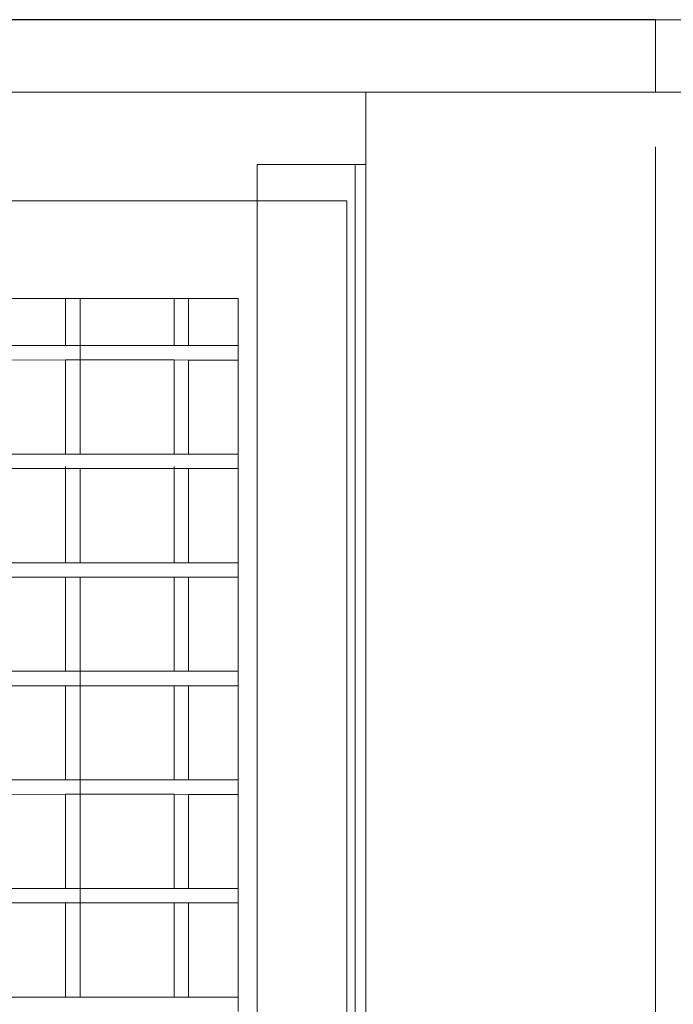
# Model space of a CAD drawing. Header units: millimetres. Extents: x -16331 to -10174, y -4135 to -3584.
# Tile 59 of 256: x -10363.278 to -10362.556, y -4016.08 to -4014.992. Entities that reach past the tile are written whole.
import ezdxf

# ---------------------------------------------------------------- set-up
doc = ezdxf.new("R2010")
doc.units = ezdxf.units.MM
for name, color, linetype, lineweight in [('DI-Elementos externos em vista', 9, 'Continuous', 5), ('IFC-IfcDoor-Contorno', 250, 'Continuous', 5), ('IFC-IfcFurnishingElement-Contorno', 250, 'Continuous', 5), ('IFC-IfcWall-Contorno', 250, 'Continuous', 5), ('IFC-IfcWallStandardCase-Contorno', 250, 'Continuous', 5)]:
    doc.layers.add(name, color=color, linetype=linetype, lineweight=lineweight)

msp = doc.modelspace()

# ---------------------------------------------------------------- linework, layer by layer
at = {"layer": 'DI-Elementos externos em vista'}
for p, q in [((-10362.5755, -4014.9917), (-10364.8559, -4014.9917)), ((-10362.5755, -4014.9918), (-10364.8559, -4014.9918)), ((-10364.3352, -4014.9917), (-10362.5755, -4014.9917)), ((-10362.5755, -4015.0717), (-10362.5755, -4014.9917)), ((-10362.2555, -4014.9918), (-10362.5755, -4014.9918)), ((-10364.8559, -4015.0718), (-10362.8955, -4015.0718)), ((-10362.8955, -4015.0718), (-10362.8955, -4015.1518)), ((-10362.5755, -4015.0718), (-10362.8955, -4015.0718)), ((-10362.8955, -4015.0718), (-10362.5755, -4015.0718)), ((-10362.5359, -4015.0718), (-10362.5755, -4015.0718)), ((-10362.5755, -4015.0718), (-10362.2555, -4015.0718)), ((-10362.5755, -4015.1324), (-10362.5755, -4016.3773)), ((-10362.9075, -4015.1518), (-10363.0155, -4015.1518)), ((-10363.0155, -4015.1518), (-10363.0155, -4017.2718)), ((-10362.8955, -4015.1518), (-10362.9075, -4015.1518)), ((-10362.9075, -4015.1518), (-10362.9075, -4016.8018)), ((-10362.9075, -4015.5918), (-10362.9075, -4015.1518)), ((-10362.8955, -4015.1518), (-10362.8955, -4016.8511)), ((-10362.8955, -4016.8864), (-10362.8955, -4015.1518)), ((-10363.0155, -4015.1918), (-10363.5714, -4015.1918)), ((-10362.9165, -4015.1918), (-10363.0155, -4015.1918)), ((-10362.9165, -4016.4478), (-10362.9165, -4015.1918)), ((-10363.3314, -4015.2998), (-10363.2274, -4015.2998)), ((-10363.2274, -4015.2998), (-10363.2114, -4015.2998)), ((-10363.2274, -4015.2998), (-10363.2274, -4015.3518)), ((-10363.2114, -4015.2998), (-10363.1074, -4015.2998)), ((-10363.2114, -4015.3518), (-10363.2114, -4015.2998)), ((-10363.1074, -4015.2998), (-10363.0914, -4015.2998)), ((-10363.1074, -4015.2998), (-10363.1074, -4015.3518)), ((-10363.0914, -4015.2998), (-10363.0365, -4015.2998)), ((-10363.0914, -4015.3518), (-10363.0914, -4015.2998)), ((-10363.0365, -4015.2998), (-10363.0365, -4015.7278)), ((-10363.2274, -4015.3518), (-10363.2997, -4015.3518)), ((-10363.2114, -4015.3518), (-10363.2274, -4015.3518)), ((-10363.2064, -4015.3518), (-10363.2114, -4015.3518)), ((-10363.2114, -4015.3677), (-10363.2114, -4015.3518)), ((-10363.1074, -4015.3518), (-10363.2064, -4015.3518)), ((-10363.0914, -4015.3518), (-10363.1074, -4015.3518)), ((-10363.059, -4015.3518), (-10363.0914, -4015.3518)), ((-10363.0365, -4015.3518), (-10363.059, -4015.3518)), ((-10363.2997, -4015.3678), (-10363.2274, -4015.3677)), ((-10363.2274, -4015.3677), (-10363.2114, -4015.3677)), ((-10363.2274, -4015.3677), (-10363.2274, -4015.3799)), ((-10363.2114, -4015.3677), (-10363.2064, -4015.3677)), ((-10363.2114, -4015.3799), (-10363.2114, -4015.3677)), ((-10363.2064, -4015.3677), (-10363.1074, -4015.3677)), ((-10363.1074, -4015.3677), (-10363.0914, -4015.3678)), ((-10363.1074, -4015.3677), (-10363.1074, -4015.3799)), ((-10363.0914, -4015.3678), (-10363.059, -4015.3678)), ((-10363.0914, -4015.3799), (-10363.0914, -4015.3678)), ((-10363.059, -4015.3678), (-10363.0365, -4015.3678)), ((-10363.2274, -4015.3799), (-10363.2274, -4015.4718)), ((-10363.2114, -4015.4718), (-10363.2114, -4015.3799)), ((-10363.1074, -4015.3799), (-10363.1074, -4015.4718)), ((-10363.0914, -4015.4718), (-10363.0914, -4015.3799)), ((-10363.2274, -4015.4718), (-10363.2997, -4015.4718)), ((-10363.2114, -4015.4718), (-10363.2274, -4015.4718)), ((-10363.2064, -4015.4718), (-10363.2114, -4015.4718)), ((-10363.1074, -4015.4718), (-10363.2064, -4015.4718)), ((-10363.0914, -4015.4718), (-10363.1074, -4015.4718)), ((-10363.059, -4015.4718), (-10363.0914, -4015.4718)), ((-10363.0365, -4015.4718), (-10363.059, -4015.4718)), ((-10363.2997, -4015.4878), (-10363.2274, -4015.4877)), ((-10363.2274, -4015.4856), (-10363.2274, -4015.5845)), ((-10363.2274, -4015.4877), (-10363.2114, -4015.4877)), ((-10363.2114, -4015.4877), (-10363.2064, -4015.4877)), ((-10363.2114, -4015.5774), (-10363.2114, -4015.4877)), ((-10363.2064, -4015.4877), (-10363.1074, -4015.4877)), ((-10363.1074, -4015.4856), (-10363.1074, -4015.5845)), ((-10363.1074, -4015.4877), (-10363.0914, -4015.4878)), ((-10363.0914, -4015.4878), (-10363.059, -4015.4878)), ((-10363.0914, -4015.5774), (-10363.0914, -4015.4878)), ((-10363.059, -4015.4878), (-10363.0365, -4015.4878)), ((-10363.2114, -4015.5918), (-10363.2114, -4015.5774)), ((-10363.0914, -4015.5918), (-10363.0914, -4015.5774)), ((-10363.2274, -4015.5918), (-10363.2997, -4015.5918)), ((-10363.2274, -4015.5845), (-10363.2274, -4015.5918)), ((-10363.2114, -4015.5918), (-10363.2274, -4015.5918)), ((-10363.2064, -4015.5918), (-10363.2114, -4015.5918)), ((-10363.1074, -4015.5918), (-10363.2064, -4015.5918)), ((-10363.1074, -4015.5845), (-10363.1074, -4015.5918)), ((-10363.0914, -4015.5918), (-10363.1074, -4015.5918)), ((-10363.059, -4015.5918), (-10363.0914, -4015.5918)), ((-10363.0365, -4015.5918), (-10363.059, -4015.5918)), ((-10362.9075, -4015.6078), (-10362.9075, -4015.5918)), ((-10363.2997, -4015.6078), (-10363.2273, -4015.6077)), ((-10363.2273, -4015.6077), (-10363.2114, -4015.6077)), ((-10363.2273, -4015.6077), (-10363.2273, -4015.6796)), ((-10363.2114, -4015.6077), (-10363.2064, -4015.6077)), ((-10363.2114, -4015.6829), (-10363.2114, -4015.6077)), ((-10363.2064, -4015.6077), (-10363.1073, -4015.6077)), ((-10363.1073, -4015.6077), (-10363.0914, -4015.6078)), ((-10363.1073, -4015.6077), (-10363.1073, -4015.6796)), ((-10363.0914, -4015.6078), (-10363.059, -4015.6078)), ((-10363.0914, -4015.6829), (-10363.0914, -4015.6078)), ((-10363.059, -4015.6078), (-10363.0365, -4015.6078)), ((-10362.9075, -4015.7118), (-10362.9075, -4015.6078)), ((-10363.2273, -4015.6796), (-10363.2273, -4015.7118)), ((-10363.2114, -4015.7118), (-10363.2114, -4015.6829)), ((-10363.1073, -4015.6796), (-10363.1073, -4015.7118)), ((-10363.0914, -4015.7118), (-10363.0914, -4015.6829)), ((-10363.2273, -4015.7118), (-10363.2997, -4015.7118)), ((-10363.2114, -4015.7118), (-10363.2273, -4015.7118)), ((-10363.2064, -4015.7118), (-10363.2114, -4015.7118)), ((-10363.2114, -4015.7277), (-10363.2114, -4015.7118)), ((-10363.1073, -4015.7118), (-10363.2064, -4015.7118)), ((-10363.0914, -4015.7118), (-10363.1073, -4015.7118)), ((-10363.059, -4015.7118), (-10363.0914, -4015.7118)), ((-10363.0365, -4015.7118), (-10363.059, -4015.7118)), ((-10362.9075, -4015.7278), (-10362.9075, -4015.7118)), ((-10363.2997, -4015.7278), (-10363.2273, -4015.7277)), ((-10363.2273, -4015.7277), (-10363.2274, -4015.7743)), ((-10363.2273, -4015.7277), (-10363.2114, -4015.7277)), ((-10363.2114, -4015.7277), (-10363.2064, -4015.7277)), ((-10363.2114, -4015.7782), (-10363.2114, -4015.7277)), ((-10363.2064, -4015.7277), (-10363.1073, -4015.7277)), ((-10363.1073, -4015.7277), (-10363.1074, -4015.7743)), ((-10363.1073, -4015.7277), (-10363.0914, -4015.7278)), ((-10363.0914, -4015.7278), (-10363.059, -4015.7278)), ((-10363.0914, -4015.7782), (-10363.0914, -4015.7278)), ((-10363.059, -4015.7278), (-10363.0365, -4015.7278)), ((-10363.0365, -4015.7278), (-10363.0365, -4015.8318)), ((-10362.9075, -4015.8318), (-10362.9075, -4015.7278)), ((-10363.2274, -4015.7743), (-10363.2273, -4015.8318)), ((-10363.1074, -4015.7743), (-10363.1073, -4015.8318)), ((-10363.2114, -4015.8318), (-10363.2114, -4015.7782)), ((-10363.0914, -4015.8318), (-10363.0914, -4015.7782)), ((-10363.2273, -4015.8318), (-10363.2997, -4015.8318)), ((-10363.2114, -4015.8318), (-10363.2273, -4015.8318)), ((-10363.2064, -4015.8318), (-10363.2114, -4015.8318)), ((-10363.2114, -4015.8477), (-10363.2114, -4015.8318)), ((-10363.1073, -4015.8318), (-10363.2064, -4015.8318)), ((-10363.0914, -4015.8318), (-10363.1073, -4015.8318)), ((-10363.059, -4015.8318), (-10363.0914, -4015.8318)), ((-10363.0365, -4015.8318), (-10363.059, -4015.8318)), ((-10363.0365, -4015.8318), (-10363.0365, -4015.8478)), ((-10362.9075, -4015.8478), (-10362.9075, -4015.8318)), ((-10363.2997, -4015.8478), (-10363.2273, -4015.8477)), ((-10363.2273, -4015.8477), (-10363.2114, -4015.8477)), ((-10363.2273, -4015.8477), (-10363.2273, -4015.8737)), ((-10363.2114, -4015.8477), (-10363.2064, -4015.8477)), ((-10363.2114, -4015.8737), (-10363.2114, -4015.8477)), ((-10363.2064, -4015.8477), (-10363.1073, -4015.8477)), ((-10363.1073, -4015.8477), (-10363.0914, -4015.8478)), ((-10363.1073, -4015.8477), (-10363.1073, -4015.8737)), ((-10363.0914, -4015.8478), (-10363.059, -4015.8478)), ((-10363.0914, -4015.8737), (-10363.0914, -4015.8478)), ((-10363.059, -4015.8478), (-10363.0365, -4015.8478)), ((-10363.0365, -4015.8478), (-10363.0365, -4015.9518)), ((-10362.9075, -4015.9518), (-10362.9075, -4015.8478)), ((-10363.2273, -4015.8737), (-10363.2273, -4015.9518)), ((-10363.2114, -4015.9518), (-10363.2114, -4015.8737)), ((-10363.1073, -4015.8737), (-10363.1073, -4015.9518)), ((-10363.0914, -4015.9518), (-10363.0914, -4015.8737)), ((-10363.2273, -4015.9518), (-10363.2997, -4015.9518)), ((-10363.2114, -4015.9518), (-10363.2273, -4015.9518)), ((-10363.2064, -4015.9518), (-10363.2114, -4015.9518)), ((-10363.2114, -4015.9677), (-10363.2114, -4015.9518)), ((-10363.1073, -4015.9518), (-10363.2064, -4015.9518)), ((-10363.0914, -4015.9518), (-10363.1073, -4015.9518)), ((-10363.059, -4015.9518), (-10363.0914, -4015.9518)), ((-10363.0365, -4015.9518), (-10363.059, -4015.9518)), ((-10363.0365, -4015.9518), (-10363.0365, -4015.9678)), ((-10362.9075, -4015.9678), (-10362.9075, -4015.9518)), ((-10363.2997, -4015.9678), (-10363.2273, -4015.9677)), ((-10363.2273, -4015.9677), (-10363.2114, -4015.9677)), ((-10363.2273, -4015.9677), (-10363.2273, -4015.9725)), ((-10363.2273, -4015.9725), (-10363.2273, -4016.068)), ((-10363.2114, -4015.9677), (-10363.2064, -4015.9677)), ((-10363.2114, -4015.9725), (-10363.2114, -4015.9677)), ((-10363.2114, -4016.068), (-10363.2114, -4015.9725)), ((-10363.2064, -4015.9677), (-10363.1073, -4015.9677)), ((-10363.1073, -4015.9677), (-10363.0914, -4015.9678)), ((-10363.1073, -4015.9677), (-10363.1073, -4015.9725)), ((-10363.1073, -4015.9725), (-10363.1073, -4016.068)), ((-10363.0914, -4015.9678), (-10363.059, -4015.9678)), ((-10363.0914, -4015.9725), (-10363.0914, -4015.9678)), ((-10363.0914, -4016.068), (-10363.0914, -4015.9725)), ((-10363.059, -4015.9678), (-10363.0365, -4015.9678)), ((-10363.0365, -4015.9678), (-10363.0365, -4016.0718)), ((-10362.9075, -4016.0718), (-10362.9075, -4015.9678)), ((-10363.2273, -4016.068), (-10363.2273, -4016.0718)), ((-10363.2114, -4016.0718), (-10363.2114, -4016.068)), ((-10363.1073, -4016.068), (-10363.1073, -4016.0718)), ((-10363.0914, -4016.0718), (-10363.0914, -4016.068)), ((-10363.2273, -4016.0718), (-10363.2997, -4016.0718)), ((-10363.2114, -4016.0718), (-10363.2273, -4016.0718)), ((-10363.2064, -4016.0718), (-10363.2114, -4016.0718)), ((-10363.1073, -4016.0718), (-10363.2064, -4016.0718)), ((-10363.0914, -4016.0718), (-10363.1073, -4016.0718)), ((-10363.059, -4016.0718), (-10363.0914, -4016.0718)), ((-10363.0365, -4016.0718), (-10363.059, -4016.0718)), ((-10363.0365, -4016.0718), (-10363.0365, -4016.0878)), ((-10362.9075, -4016.0878), (-10362.9075, -4016.0718))]:
    msp.add_line(p, q, dxfattribs=at)
at = {"layer": 'IFC-IfcDoor-Contorno', "lineweight": 5}
for p, q in [((-10362.9075, -4015.1518), (-10363.0155, -4015.1518)), ((-10363.0155, -4015.1518), (-10363.0155, -4017.2718)), ((-10362.8955, -4015.1518), (-10362.9075, -4015.1518)), ((-10362.9075, -4015.1518), (-10362.9075, -4016.8018)), ((-10362.9075, -4015.5918), (-10362.9075, -4015.1518)), ((-10362.8955, -4016.8864), (-10362.8955, -4015.1518)), ((-10363.0155, -4015.1918), (-10363.5714, -4015.1918)), ((-10362.9165, -4015.1918), (-10363.0155, -4015.1918)), ((-10362.9165, -4016.4478), (-10362.9165, -4015.1918)), ((-10363.3314, -4015.2998), (-10363.2274, -4015.2998)), ((-10363.2274, -4015.2998), (-10363.2114, -4015.2998)), ((-10363.2274, -4015.2998), (-10363.2274, -4015.3518)), ((-10363.2114, -4015.2998), (-10363.1074, -4015.2998)), ((-10363.2114, -4015.3518), (-10363.2114, -4015.2998)), ((-10363.1074, -4015.2998), (-10363.0914, -4015.2998)), ((-10363.1074, -4015.2998), (-10363.1074, -4015.3518)), ((-10363.0914, -4015.2998), (-10363.0365, -4015.2998)), ((-10363.0914, -4015.3518), (-10363.0914, -4015.2998)), ((-10363.0365, -4015.2998), (-10363.0365, -4015.7278)), ((-10363.2274, -4015.3518), (-10363.2997, -4015.3518)), ((-10363.2114, -4015.3518), (-10363.2274, -4015.3518)), ((-10363.2064, -4015.3518), (-10363.2114, -4015.3518)), ((-10363.2114, -4015.3677), (-10363.2114, -4015.3518)), ((-10363.1074, -4015.3518), (-10363.2064, -4015.3518)), ((-10363.0914, -4015.3518), (-10363.1074, -4015.3518)), ((-10363.059, -4015.3518), (-10363.0914, -4015.3518)), ((-10363.0365, -4015.3518), (-10363.059, -4015.3518)), ((-10363.2997, -4015.3678), (-10363.2274, -4015.3677)), ((-10363.2274, -4015.3677), (-10363.2114, -4015.3677)), ((-10363.2274, -4015.3677), (-10363.2274, -4015.3799)), ((-10363.2114, -4015.3677), (-10363.2064, -4015.3677)), ((-10363.2114, -4015.3799), (-10363.2114, -4015.3677)), ((-10363.2064, -4015.3677), (-10363.1074, -4015.3677)), ((-10363.1074, -4015.3677), (-10363.0914, -4015.3678)), ((-10363.1074, -4015.3677), (-10363.1074, -4015.3799)), ((-10363.0914, -4015.3678), (-10363.059, -4015.3678)), ((-10363.0914, -4015.3799), (-10363.0914, -4015.3678)), ((-10363.059, -4015.3678), (-10363.0365, -4015.3678)), ((-10363.2274, -4015.3799), (-10363.2274, -4015.4718)), ((-10363.2114, -4015.4718), (-10363.2114, -4015.3799)), ((-10363.1074, -4015.3799), (-10363.1074, -4015.4718)), ((-10363.0914, -4015.4718), (-10363.0914, -4015.3799)), ((-10363.2274, -4015.4718), (-10363.2997, -4015.4718)), ((-10363.2114, -4015.4718), (-10363.2274, -4015.4718)), ((-10363.2064, -4015.4718), (-10363.2114, -4015.4718)), ((-10363.1074, -4015.4718), (-10363.2064, -4015.4718)), ((-10363.0914, -4015.4718), (-10363.1074, -4015.4718)), ((-10363.059, -4015.4718), (-10363.0914, -4015.4718)), ((-10363.0365, -4015.4718), (-10363.059, -4015.4718)), ((-10363.2997, -4015.4878), (-10363.2274, -4015.4877)), ((-10363.2274, -4015.4856), (-10363.2274, -4015.5845)), ((-10363.2274, -4015.4877), (-10363.2114, -4015.4877)), ((-10363.2114, -4015.4877), (-10363.2064, -4015.4877)), ((-10363.2114, -4015.5774), (-10363.2114, -4015.4877)), ((-10363.2064, -4015.4877), (-10363.1074, -4015.4877)), ((-10363.1074, -4015.4856), (-10363.1074, -4015.5845)), ((-10363.1074, -4015.4877), (-10363.0914, -4015.4878)), ((-10363.0914, -4015.4878), (-10363.059, -4015.4878)), ((-10363.0914, -4015.5774), (-10363.0914, -4015.4878)), ((-10363.059, -4015.4878), (-10363.0365, -4015.4878)), ((-10363.2114, -4015.5918), (-10363.2114, -4015.5774)), ((-10363.0914, -4015.5918), (-10363.0914, -4015.5774)), ((-10363.2274, -4015.5918), (-10363.2997, -4015.5918)), ((-10363.2274, -4015.5845), (-10363.2274, -4015.5918)), ((-10363.2114, -4015.5918), (-10363.2274, -4015.5918)), ((-10363.2064, -4015.5918), (-10363.2114, -4015.5918)), ((-10363.1074, -4015.5918), (-10363.2064, -4015.5918)), ((-10363.1074, -4015.5845), (-10363.1074, -4015.5918)), ((-10363.0914, -4015.5918), (-10363.1074, -4015.5918)), ((-10363.059, -4015.5918), (-10363.0914, -4015.5918)), ((-10363.0365, -4015.5918), (-10363.059, -4015.5918)), ((-10362.9075, -4015.6078), (-10362.9075, -4015.5918)), ((-10363.2997, -4015.6078), (-10363.2273, -4015.6077)), ((-10363.2273, -4015.6077), (-10363.2114, -4015.6077)), ((-10363.2273, -4015.6077), (-10363.2273, -4015.6796)), ((-10363.2114, -4015.6077), (-10363.2064, -4015.6077)), ((-10363.2114, -4015.6829), (-10363.2114, -4015.6077)), ((-10363.2064, -4015.6077), (-10363.1073, -4015.6077)), ((-10363.1073, -4015.6077), (-10363.0914, -4015.6078)), ((-10363.1073, -4015.6077), (-10363.1073, -4015.6796)), ((-10363.0914, -4015.6078), (-10363.059, -4015.6078)), ((-10363.0914, -4015.6829), (-10363.0914, -4015.6078)), ((-10363.059, -4015.6078), (-10363.0365, -4015.6078)), ((-10362.9075, -4015.7118), (-10362.9075, -4015.6078)), ((-10363.2273, -4015.6796), (-10363.2273, -4015.7118)), ((-10363.2114, -4015.7118), (-10363.2114, -4015.6829)), ((-10363.1073, -4015.6796), (-10363.1073, -4015.7118)), ((-10363.0914, -4015.7118), (-10363.0914, -4015.6829)), ((-10363.2273, -4015.7118), (-10363.2997, -4015.7118)), ((-10363.2114, -4015.7118), (-10363.2273, -4015.7118)), ((-10363.2064, -4015.7118), (-10363.2114, -4015.7118)), ((-10363.2114, -4015.7277), (-10363.2114, -4015.7118)), ((-10363.1073, -4015.7118), (-10363.2064, -4015.7118)), ((-10363.0914, -4015.7118), (-10363.1073, -4015.7118)), ((-10363.059, -4015.7118), (-10363.0914, -4015.7118)), ((-10363.0365, -4015.7118), (-10363.059, -4015.7118)), ((-10362.9075, -4015.7278), (-10362.9075, -4015.7118)), ((-10363.2997, -4015.7278), (-10363.2273, -4015.7277)), ((-10363.2273, -4015.7277), (-10363.2274, -4015.7743)), ((-10363.2273, -4015.7277), (-10363.2114, -4015.7277)), ((-10363.2114, -4015.7277), (-10363.2064, -4015.7277)), ((-10363.2114, -4015.7782), (-10363.2114, -4015.7277)), ((-10363.2064, -4015.7277), (-10363.1073, -4015.7277)), ((-10363.1073, -4015.7277), (-10363.1074, -4015.7743)), ((-10363.1073, -4015.7277), (-10363.0914, -4015.7278)), ((-10363.0914, -4015.7278), (-10363.059, -4015.7278)), ((-10363.0914, -4015.7782), (-10363.0914, -4015.7278)), ((-10363.059, -4015.7278), (-10363.0365, -4015.7278)), ((-10363.0365, -4015.7278), (-10363.0365, -4015.8318)), ((-10362.9075, -4015.8318), (-10362.9075, -4015.7278)), ((-10363.2274, -4015.7743), (-10363.2273, -4015.8318)), ((-10363.1074, -4015.7743), (-10363.1073, -4015.8318)), ((-10363.2114, -4015.8318), (-10363.2114, -4015.7782)), ((-10363.0914, -4015.8318), (-10363.0914, -4015.7782)), ((-10363.2273, -4015.8318), (-10363.2997, -4015.8318)), ((-10363.2114, -4015.8318), (-10363.2273, -4015.8318)), ((-10363.2064, -4015.8318), (-10363.2114, -4015.8318)), ((-10363.2114, -4015.8477), (-10363.2114, -4015.8318)), ((-10363.1073, -4015.8318), (-10363.2064, -4015.8318)), ((-10363.0914, -4015.8318), (-10363.1073, -4015.8318)), ((-10363.059, -4015.8318), (-10363.0914, -4015.8318)), ((-10363.0365, -4015.8318), (-10363.059, -4015.8318)), ((-10363.0365, -4015.8318), (-10363.0365, -4015.8478)), ((-10362.9075, -4015.8478), (-10362.9075, -4015.8318)), ((-10363.2997, -4015.8478), (-10363.2273, -4015.8477)), ((-10363.2273, -4015.8477), (-10363.2114, -4015.8477)), ((-10363.2273, -4015.8477), (-10363.2273, -4015.8737)), ((-10363.2114, -4015.8477), (-10363.2064, -4015.8477)), ((-10363.2114, -4015.8737), (-10363.2114, -4015.8477)), ((-10363.2064, -4015.8477), (-10363.1073, -4015.8477)), ((-10363.1073, -4015.8477), (-10363.0914, -4015.8478)), ((-10363.1073, -4015.8477), (-10363.1073, -4015.8737)), ((-10363.0914, -4015.8478), (-10363.059, -4015.8478)), ((-10363.0914, -4015.8737), (-10363.0914, -4015.8478)), ((-10363.059, -4015.8478), (-10363.0365, -4015.8478)), ((-10363.0365, -4015.8478), (-10363.0365, -4015.9518)), ((-10362.9075, -4015.9518), (-10362.9075, -4015.8478)), ((-10363.2273, -4015.8737), (-10363.2273, -4015.9518)), ((-10363.2114, -4015.9518), (-10363.2114, -4015.8737)), ((-10363.1073, -4015.8737), (-10363.1073, -4015.9518)), ((-10363.0914, -4015.9518), (-10363.0914, -4015.8737)), ((-10363.2273, -4015.9518), (-10363.2997, -4015.9518)), ((-10363.2114, -4015.9518), (-10363.2273, -4015.9518)), ((-10363.2064, -4015.9518), (-10363.2114, -4015.9518)), ((-10363.2114, -4015.9677), (-10363.2114, -4015.9518)), ((-10363.1073, -4015.9518), (-10363.2064, -4015.9518)), ((-10363.0914, -4015.9518), (-10363.1073, -4015.9518)), ((-10363.059, -4015.9518), (-10363.0914, -4015.9518)), ((-10363.0365, -4015.9518), (-10363.059, -4015.9518)), ((-10363.0365, -4015.9518), (-10363.0365, -4015.9678)), ((-10362.9075, -4015.9678), (-10362.9075, -4015.9518)), ((-10363.2997, -4015.9678), (-10363.2273, -4015.9677)), ((-10363.2273, -4015.9677), (-10363.2114, -4015.9677)), ((-10363.2273, -4015.9677), (-10363.2273, -4015.9725)), ((-10363.2273, -4015.9725), (-10363.2273, -4016.068)), ((-10363.2114, -4015.9677), (-10363.2064, -4015.9677)), ((-10363.2114, -4015.9725), (-10363.2114, -4015.9677)), ((-10363.2114, -4016.068), (-10363.2114, -4015.9725)), ((-10363.2064, -4015.9677), (-10363.1073, -4015.9677)), ((-10363.1073, -4015.9677), (-10363.0914, -4015.9678)), ((-10363.1073, -4015.9677), (-10363.1073, -4015.9725)), ((-10363.1073, -4015.9725), (-10363.1073, -4016.068)), ((-10363.0914, -4015.9678), (-10363.059, -4015.9678)), ((-10363.0914, -4015.9725), (-10363.0914, -4015.9678)), ((-10363.0914, -4016.068), (-10363.0914, -4015.9725)), ((-10363.059, -4015.9678), (-10363.0365, -4015.9678)), ((-10363.0365, -4015.9678), (-10363.0365, -4016.0718)), ((-10362.9075, -4016.0718), (-10362.9075, -4015.9678)), ((-10363.2273, -4016.068), (-10363.2273, -4016.0718)), ((-10363.2114, -4016.0718), (-10363.2114, -4016.068)), ((-10363.1073, -4016.068), (-10363.1073, -4016.0718)), ((-10363.0914, -4016.0718), (-10363.0914, -4016.068)), ((-10363.2273, -4016.0718), (-10363.2997, -4016.0718)), ((-10363.2114, -4016.0718), (-10363.2273, -4016.0718)), ((-10363.2064, -4016.0718), (-10363.2114, -4016.0718)), ((-10363.1073, -4016.0718), (-10363.2064, -4016.0718)), ((-10363.0914, -4016.0718), (-10363.1073, -4016.0718)), ((-10363.059, -4016.0718), (-10363.0914, -4016.0718)), ((-10363.0365, -4016.0718), (-10363.059, -4016.0718)), ((-10363.0365, -4016.0718), (-10363.0365, -4016.0878)), ((-10362.9075, -4016.0878), (-10362.9075, -4016.0718))]:
    msp.add_line(p, q, dxfattribs=at)
at = {"layer": 'IFC-IfcFurnishingElement-Contorno', "lineweight": 5}
for p, q in [((-10362.5755, -4014.9918), (-10364.8559, -4014.9918)), ((-10362.2555, -4014.9918), (-10362.5755, -4014.9918)), ((-10364.8559, -4015.0718), (-10362.8955, -4015.0718)), ((-10362.8955, -4015.0718), (-10362.5755, -4015.0718)), ((-10362.5755, -4015.0718), (-10362.2555, -4015.0718))]:
    msp.add_line(p, q, dxfattribs=at)
at = {"layer": 'IFC-IfcWall-Contorno', "lineweight": 5}
for p, q in [((-10362.5755, -4014.9917), (-10364.8559, -4014.9917)), ((-10362.5755, -4015.0717), (-10362.5755, -4014.9917))]:
    msp.add_line(p, q, dxfattribs=at)
at = {"layer": 'IFC-IfcWallStandardCase-Contorno', "lineweight": 5}
for p, q in [((-10364.3352, -4014.9917), (-10362.5755, -4014.9917)), ((-10362.8955, -4015.0718), (-10362.8955, -4015.1518)), ((-10362.5755, -4015.0718), (-10362.8955, -4015.0718)), ((-10362.5359, -4015.0718), (-10362.5755, -4015.0718)), ((-10362.5755, -4015.1324), (-10362.5755, -4016.3773)), ((-10362.8955, -4015.1518), (-10362.8955, -4016.8511))]:
    msp.add_line(p, q, dxfattribs=at)

doc.saveas('drawing.dxf')
